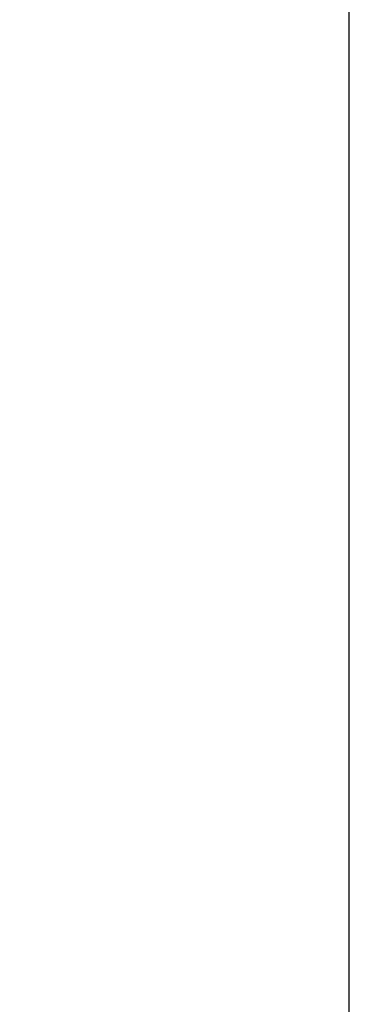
# Paper-space layout 'Blatt3' of a CAD drawing. Header units: millimetres. Extents: x 5 to 418, y 2 to 292.
# Tile 24 of 56: x 129 to 144, y 121 to 164. Entities that reach past the tile are written whole.
import ezdxf

# ---------------------------------------------------------------- set-up
doc = ezdxf.new("R2010")
doc.units = ezdxf.units.MM
doc.layers.add('SLD-0', color=7, linetype='Continuous')
doc.styles.add('SLDTEXTSTYLE0', font='TXT', dxfattribs={"width": 0.605})
doc.dimstyles.new('SLDDIMSTYLE1', dxfattribs={"dimtxt": 3.5, "dimasz": 3.302, "dimexe": 0, "dimexo": 0.0625, "dimgap": 0.875, "dimtad": 1, "dimdec": 1, "dimlfac": 3, "dimrnd": 1e-09, "dimzin": 12, "dimdsep": 46, "dimtxsty": 'SLDTEXTSTYLE0', "dimsah": 1, "dimcen": 0.09, "dimadec": 0, "dimazin": 3, "dimtfac": 1, "dimtofl": 0, "dimtmove": 0, "dimatfit": 3, "dimfxl": 1, "dimfrac": 2, "dimtolj": 1, "dimtzin": 12, "dimarcsym": 0})

# ---------------------------------------------------------------- blocks, each defined once
blk = doc.blocks.new('_D_14')
at = {"layer": 'SLD-0', "color": 7}
for p, q in [((127.324, 252.29), (144.373, 252.29)), ((143.373, 252.29), (143.373, 92.39)), ((120.491, 92.39), (144.373, 92.39))]:
    blk.add_line(p, q, dxfattribs=at)
for centre, start, end in [((140.687, 172.984), 63.4349, 116.5651), ((140.687, 171.696), 243.4349, 296.5651)]:
    blk.add_arc(centre, 6.006, start, end, dxfattribs=at)
for points in [[(143.373, 252.29), (142.865, 248.988), (143.881, 248.988)], [(143.373, 92.39), (143.881, 95.692), (142.865, 95.692)]]:
    blk.add_solid(points, dxfattribs=at)
at = {"layer": 'SLD-0', "color": 7, "insert": (138.861, 166.324), "char_height": 3.5, "attachment_point": 1, "rotation": 90, "style": 'SLDTEXTSTYLE0'}
blk.add_mtext('479,7', dxfattribs=at)

psp = doc.layouts.new('Blatt3')

# ---------------------------------------------------------------- dimensions: what is measured, and where the dimension line sits
at = {"layer": 'SLD-0', "color": 7}
dim = psp.add_linear_dim(base=(143.3729, 92.3897), p1=(127.3241, 252.2897), p2=(120.4908, 92.3897), angle=90, text='(<>)', dimstyle='SLDDIMSTYLE1', dxfattribs=at)
dim.commit()
dim.dimension.update_dxf_attribs({"geometry": '_D_14', "text_midpoint": (143.3729, 172.3397), "dimtype": 160})

doc.saveas('drawing.dxf')
